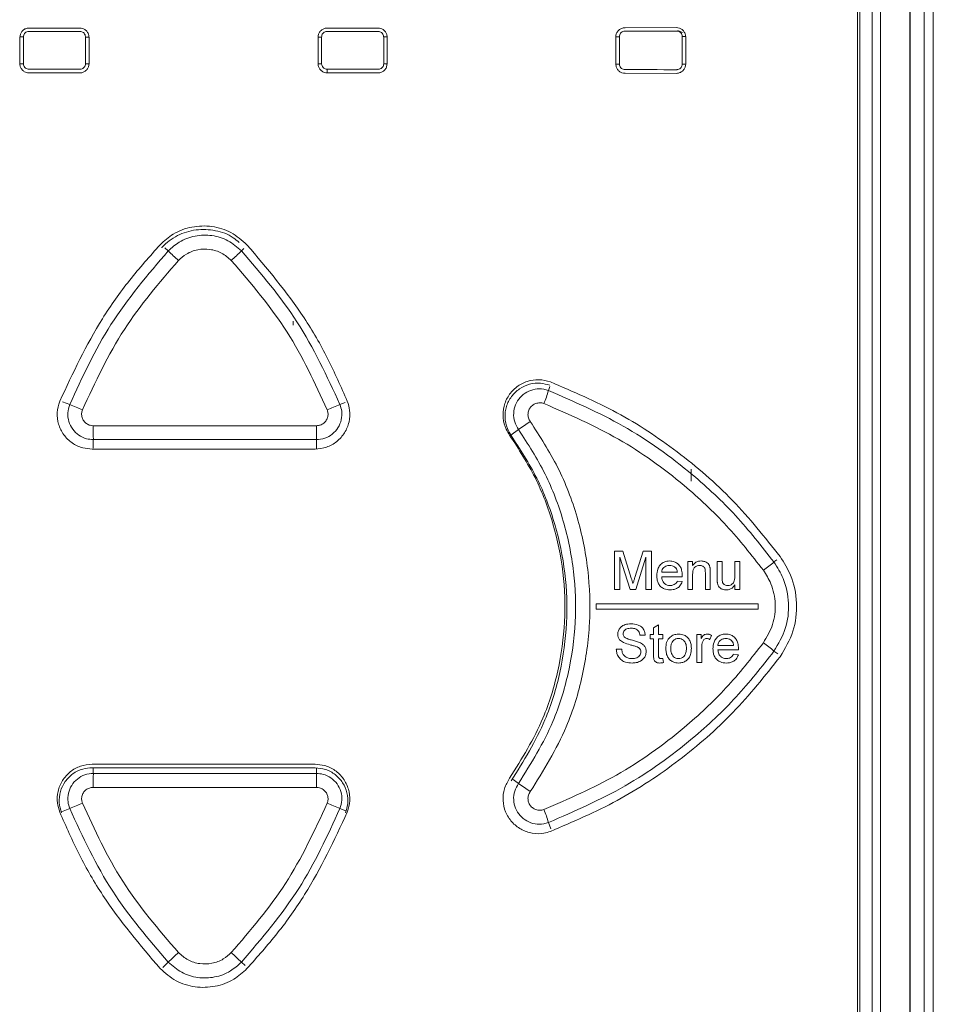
# Model space of a CAD drawing. Header units: millimetres. Extents: x 0 to 2100, y 0 to 1485.
# Tile 33 of 67: x 467 to 516, y 1160 to 1213. Entities that reach past the tile are written whole.
import ezdxf

# ---------------------------------------------------------------- set-up
doc = ezdxf.new("R2010")
doc.units = ezdxf.units.MM
doc.header["$LTSCALE"] = 5

msp = doc.modelspace()

# ---------------------------------------------------------------- linework, layer by layer
at = {"color": 7, "linetype": 'Continuous', "lineweight": 15}
for p, q in [((515.599, 1132.611), (515.599, 1271.681)), ((516.091, 1271.681), (516.091, 1132.611)), ((514.832, 1133.251), (514.832, 1270.934)), ((514.851, 1270.934), (514.851, 1133.251)), ((512.813, 1138.494), (512.813, 1269.36)), ((513.258, 1269.36), (513.258, 1138.494)), ((512.022, 1139.631), (512.022, 1268.383)), ((512.148, 1268.723), (512.148, 1139.421)), ((467.564, 1212.728), (470.277, 1212.727)), ((483.566, 1212.727), (486.279, 1212.728)), ((499.548, 1212.745), (502.301, 1212.75)), ((502.631, 1212.493), (502.381, 1212.596)), ((467.055, 1212.246), (467.252, 1212.246)), ((467.065, 1210.814), (467.065, 1212.229)), ((467.252, 1212.246), (467.252, 1210.811)), ((470.585, 1210.813), (470.585, 1212.244)), ((470.585, 1212.244), (470.787, 1212.244)), ((470.777, 1212.227), (470.777, 1210.816)), ((483.057, 1212.244), (483.259, 1212.244)), ((483.067, 1210.816), (483.067, 1212.227)), ((483.259, 1212.244), (483.259, 1210.813)), ((486.592, 1210.811), (486.592, 1212.246)), ((486.592, 1212.246), (486.789, 1212.246)), ((486.779, 1212.229), (486.779, 1210.814)), ((499.039, 1212.262), (499.245, 1212.262)), ((499.049, 1210.798), (499.049, 1212.245)), ((499.245, 1212.262), (499.245, 1210.795)), ((502.619, 1210.788), (502.619, 1212.268)), ((502.619, 1212.268), (502.811, 1212.268)), ((502.802, 1212.252), (502.802, 1210.791)), ((502.619, 1210.788), (502.811, 1210.788)), ((470.277, 1210.317), (467.564, 1210.315)), ((486.279, 1210.315), (483.566, 1210.317)), ((502.301, 1210.293), (499.548, 1210.298)), ((481.732, 1196.988), (481.732, 1196.763)), ((470.937, 1190.117), (482.907, 1190.117)), ((503.102, 1188.403), (503.102, 1189.031)), ((498.984, 1184.635), (499.42, 1184.635)), ((498.984, 1182.58), (498.984, 1184.635)), ((499.819, 1182.58), (499.274, 1184.319)), ((499.274, 1184.319), (499.274, 1182.58)), ((499.42, 1184.635), (499.879, 1183.193)), ((500.073, 1183.218), (500.527, 1184.635)), ((500.67, 1184.319), (500.122, 1182.58)), ((500.527, 1184.635), (500.96, 1184.635)), ((500.67, 1182.58), (500.67, 1184.319)), ((500.96, 1184.635), (500.96, 1182.58)), ((502.909, 1184.082), (503.172, 1184.082)), ((502.909, 1182.58), (502.909, 1184.082)), ((503.172, 1184.082), (503.172, 1183.872)), ((504.489, 1184.082), (504.753, 1184.082)), ((504.489, 1183.156), (504.489, 1184.082)), ((504.753, 1184.082), (504.753, 1183.265)), ((505.438, 1184.082), (505.701, 1184.082)), ((505.438, 1183.293), (505.438, 1184.082)), ((505.701, 1184.082), (505.701, 1182.58)), ((501.513, 1183.502), (502.356, 1183.502)), ((502.618, 1183.265), (501.513, 1183.265)), ((503.172, 1183.385), (503.172, 1182.58)), ((503.857, 1182.58), (503.857, 1183.477)), ((504.121, 1183.499), (504.121, 1182.58)), ((502.353, 1183.028), (502.611, 1183.002)), ((505.438, 1182.58), (505.438, 1182.826)), ((499.274, 1182.58), (498.984, 1182.58)), ((500.122, 1182.58), (499.819, 1182.58)), ((500.96, 1182.58), (500.67, 1182.58)), ((503.172, 1182.58), (502.909, 1182.58)), ((504.121, 1182.58), (503.857, 1182.58)), ((505.701, 1182.58), (505.438, 1182.58)), ((506.692, 1181.813), (497.992, 1181.813)), ((497.992, 1181.813), (497.992, 1181.513)), ((506.692, 1181.513), (506.692, 1181.813)), ((497.992, 1181.513), (506.692, 1181.513)), ((501.078, 1180.523), (501.341, 1180.673)), ((501.341, 1180.673), (501.341, 1180.158)), ((500.63, 1180.131), (500.34, 1180.131)), ((500.894, 1180.158), (501.078, 1180.158)), ((500.894, 1179.921), (500.894, 1180.158)), ((501.078, 1180.158), (501.078, 1180.523)), ((501.341, 1180.158), (501.579, 1180.158)), ((501.579, 1180.158), (501.579, 1179.921)), ((503.396, 1180.158), (503.633, 1180.158)), ((503.396, 1178.656), (503.396, 1180.158)), ((503.633, 1180.158), (503.633, 1179.948)), ((504.186, 1180.114), (504.104, 1179.885)), ((501.078, 1179.921), (500.894, 1179.921)), ((501.078, 1179.078), (501.078, 1179.921)), ((501.341, 1179.921), (501.341, 1179.069)), ((501.579, 1179.921), (501.341, 1179.921)), ((504.529, 1179.578), (505.372, 1179.578)), ((499.076, 1179.367), (499.366, 1179.367)), ((503.66, 1179.454), (503.66, 1178.656)), ((505.634, 1179.341), (504.529, 1179.341)), ((505.369, 1179.104), (505.627, 1179.078)), ((501.579, 1178.873), (501.605, 1178.652)), ((503.66, 1178.656), (503.396, 1178.656)), ((482.907, 1173.195), (470.937, 1173.195)), ((499.542, 1172.103), (499.542, 1172.103))]:
    msp.add_line(p, q, dxfattribs=at)
at = {"color": 8, "linetype": 'Continuous', "lineweight": 15}
for p, q in [((467.061, 1210.811), (467.252, 1210.811)), ((470.585, 1210.813), (470.778, 1210.813)), ((483.064, 1210.813), (483.259, 1210.813)), ((486.592, 1210.811), (486.779, 1210.811)), ((499.046, 1210.795), (499.245, 1210.795)), ((475.028, 1200.757), (474.846, 1200.928)), ((478.957, 1200.757), (479.093, 1200.885)), ((495.437, 1193.261), (495.517, 1193.471)), ((469.739, 1192.507), (469.353, 1192.663)), ((484.246, 1192.507), (484.515, 1192.616)), ((493.828, 1191.164), (493.424, 1190.873)), ((471.007, 1190.624), (471.007, 1190.168)), ((482.977, 1190.624), (482.977, 1190.153)), ((507.54, 1184.056), (507.696, 1184.17)), ((507.54, 1179.269), (507.749, 1179.117)), ((471.007, 1172.701), (471.007, 1172.98)), ((482.977, 1172.701), (482.977, 1172.995)), ((493.828, 1172.161), (493.539, 1172.37)), ((469.739, 1170.819), (469.291, 1170.637)), ((484.246, 1170.819), (484.557, 1170.693)), ((495.437, 1170.065), (495.567, 1169.722)), ((475.028, 1162.568), (474.729, 1162.287)), ((478.957, 1162.568), (479.156, 1162.381))]:
    msp.add_line(p, q, dxfattribs=at)
msp.add_arc((475.138, 1210.482), 8.42, 358.9411, 0.2106, dxfattribs=at)
at = {"color": 7, "linetype": 'Continuous', "lineweight": 15}
for centre, radius, start, end in [((573.489, 1304.553), 143.067, 226.51114, 226.81062), ((380.496, 1304.553), 143.067, 313.18938, 313.48886), ((487.665, 1195.586), 8.113, 338.1035, 343.3452), ((491.272, 1244.11), 55.916, 247.3493, 248.1097), ((462.712, 1244.11), 55.916, 291.8903, 292.6507), ((494.297, 1191.21), 23.297, 179.5984, 181.4405), ((459.688, 1191.21), 23.297, 358.5595, 0.4016), ((486.099, 1202.915), 14.065, 303.3327, 306.4499), ((502.652, 1189.794), 7.537, 304.9422, 310.4312), ((502.652, 1173.532), 7.537, 49.5688, 55.0578), ((494.297, 1172.116), 23.297, 178.5595, 180.4016), ((459.688, 1172.116), 23.297, 359.5984, 1.4405), ((486.099, 1160.41), 14.065, 53.5501, 56.6673), ((491.272, 1119.216), 55.916, 111.8903, 112.6507), ((462.712, 1119.216), 55.916, 67.3493, 68.1097), ((487.665, 1167.739), 8.113, 16.6548, 21.8965), ((573.489, 1058.772), 143.067, 133.18938, 133.48886), ((380.496, 1058.772), 143.067, 46.51114, 46.81062)]:
    msp.add_arc(centre, radius, start, end, dxfattribs=at)
for centre, major_axis, ratio, start_param, end_param in [((476.922, 1247.204), (661.6, 0), 0.052392, 4.698226, 4.702358), ((476.922, 1247.204), (661.6, 0), 0.052392, 4.72242, 4.726552), ((476.922, 1247.204), (661.6, 0), 0.052392, 4.74659, 4.750786), ((476.922, 1175.852), (661.6, 0), 0.052392, 1.580827, 1.58496), ((476.922, 1175.852), (661.6, 0), 0.052392, 1.556633, 1.560765), ((476.922, 1175.852), (661.6, 0), 0.052392, 1.532399, 1.536596), ((476.992, 1156.73), (661.8, 0), 0.052348, 1.561742, 1.57985), ((476.992, 1155.981), (661.05, 0), 0.052408, 1.561742, 1.57985), ((476.922, 1213.138), (656.18, 0), 0.061163, 4.703268, 4.72151), ((476.992, 1207.344), (661.05, 0), 0.052408, 4.703335, 4.721443), ((476.992, 1206.595), (661.8, 0), 0.052348, 4.703335, 4.721443)]:
    msp.add_ellipse(centre, major_axis=major_axis, ratio=ratio, start_param=start_param, end_param=end_param, dxfattribs=at)
for points, knots in [([(467.065, 1212.229), (467.07, 1212.286), (467.082, 1212.398), (467.168, 1212.549), (467.296, 1212.661), (467.436, 1212.72), (467.528, 1212.726), (467.564, 1212.728)], [0, 0, 0, 0, 0.215598, 0.431005, 0.648187, 0.858738, 1, 1, 1, 1]), ([(467.552, 1212.545), (467.529, 1212.544), (467.473, 1212.54), (467.389, 1212.504), (467.313, 1212.437), (467.262, 1212.347), (467.255, 1212.28), (467.252, 1212.246)], [0, 0, 0, 0, 0.142463, 0.3567198, 0.5709524, 0.7854907, 1, 1, 1, 1]), ([(470.277, 1212.727), (470.334, 1212.721), (470.446, 1212.709), (470.597, 1212.623), (470.709, 1212.495), (470.768, 1212.355), (470.774, 1212.264), (470.777, 1212.227)], [0, 0, 0, 0, 0.215818, 0.431442, 0.648915, 0.859802, 1, 1, 1, 1]), ([(470.585, 1212.244), (470.583, 1212.266), (470.58, 1212.322), (470.544, 1212.406), (470.476, 1212.482), (470.386, 1212.534), (470.319, 1212.54), (470.285, 1212.544)], [0, 0, 0, 0, 0.141364, 0.355874, 0.570423, 0.78521, 1, 1, 1, 1]), ([(483.067, 1212.227), (483.073, 1212.284), (483.084, 1212.396), (483.171, 1212.547), (483.299, 1212.659), (483.438, 1212.718), (483.53, 1212.724), (483.566, 1212.727)], [0, 0, 0, 0, 0.2160487, 0.431908, 0.649508, 0.8603735, 1, 1, 1, 1]), ([(483.558, 1212.544), (483.536, 1212.542), (483.481, 1212.539), (483.396, 1212.503), (483.32, 1212.435), (483.269, 1212.345), (483.262, 1212.278), (483.259, 1212.244)], [0, 0, 0, 0, 0.140787, 0.355317, 0.570029, 0.785028, 1, 1, 1, 1]), ([(486.279, 1212.728), (486.336, 1212.723), (486.448, 1212.711), (486.6, 1212.625), (486.712, 1212.497), (486.77, 1212.357), (486.776, 1212.266), (486.779, 1212.229)], [0, 0, 0, 0, 0.216066, 0.431948, 0.649394, 0.859901, 1, 1, 1, 1]), ([(486.592, 1212.246), (486.59, 1212.268), (486.587, 1212.324), (486.551, 1212.408), (486.483, 1212.484), (486.393, 1212.536), (486.326, 1212.542), (486.292, 1212.545)], [0, 0, 0, 0, 0.1412272, 0.3553857, 0.5699159, 0.7849619, 1, 1, 1, 1]), ([(499.049, 1212.245), (499.055, 1212.302), (499.066, 1212.414), (499.153, 1212.566), (499.281, 1212.678), (499.421, 1212.736), (499.512, 1212.743), (499.548, 1212.745)], [0, 0, 0, 0, 0.216342, 0.432492, 0.650423, 0.861616, 1, 1, 1, 1]), ([(499.544, 1212.562), (499.523, 1212.561), (499.467, 1212.557), (499.383, 1212.521), (499.307, 1212.453), (499.255, 1212.363), (499.249, 1212.296), (499.245, 1212.262)], [0, 0, 0, 0, 0.1395141, 0.3543332, 0.5694231, 0.7847229, 1, 1, 1, 1]), ([(502.301, 1212.75), (502.358, 1212.745), (502.471, 1212.733), (502.622, 1212.647), (502.734, 1212.519), (502.793, 1212.38), (502.799, 1212.289), (502.802, 1212.252)], [0, 0, 0, 0, 0.216475, 0.43278, 0.650287, 0.860398, 1, 1, 1, 1]), ([(502.619, 1212.268), (502.618, 1212.29), (502.614, 1212.346), (502.578, 1212.43), (502.51, 1212.506), (502.42, 1212.558), (502.353, 1212.564), (502.319, 1212.567)], [0, 0, 0, 0, 0.140681, 0.354469, 0.569083, 0.784552, 1, 1, 1, 1]), ([(467.564, 1210.315), (467.508, 1210.321), (467.395, 1210.332), (467.244, 1210.419), (467.132, 1210.546), (467.073, 1210.686), (467.067, 1210.777), (467.065, 1210.814)], [0, 0, 0, 0, 0.216066, 0.431948, 0.649394, 0.859901, 1, 1, 1, 1]), ([(467.252, 1210.811), (467.253, 1210.789), (467.257, 1210.733), (467.293, 1210.649), (467.36, 1210.573), (467.45, 1210.521), (467.518, 1210.515), (467.552, 1210.511)], [0, 0, 0, 0, 0.141227, 0.355386, 0.569916, 0.784962, 1, 1, 1, 1]), ([(470.777, 1210.816), (470.771, 1210.76), (470.759, 1210.647), (470.673, 1210.496), (470.545, 1210.384), (470.405, 1210.325), (470.314, 1210.319), (470.277, 1210.317)], [0, 0, 0, 0, 0.216049, 0.431908, 0.649508, 0.860373, 1, 1, 1, 1]), ([(470.285, 1210.513), (470.307, 1210.515), (470.363, 1210.518), (470.447, 1210.554), (470.523, 1210.622), (470.575, 1210.712), (470.582, 1210.779), (470.585, 1210.813)], [0, 0, 0, 0, 0.140787, 0.355317, 0.570029, 0.785028, 1, 1, 1, 1]), ([(483.566, 1210.317), (483.51, 1210.322), (483.397, 1210.334), (483.246, 1210.421), (483.134, 1210.548), (483.076, 1210.688), (483.069, 1210.78), (483.067, 1210.816)], [0, 0, 0, 0, 0.215818, 0.431442, 0.648915, 0.859802, 1, 1, 1, 1]), ([(483.259, 1210.813), (483.26, 1210.791), (483.264, 1210.735), (483.3, 1210.651), (483.367, 1210.575), (483.457, 1210.523), (483.524, 1210.517), (483.558, 1210.513)], [0, 0, 0, 0, 0.141364, 0.355874, 0.570423, 0.78521, 1, 1, 1, 1]), ([(486.779, 1210.814), (486.773, 1210.758), (486.762, 1210.645), (486.675, 1210.494), (486.548, 1210.382), (486.408, 1210.324), (486.316, 1210.317), (486.279, 1210.315)], [0, 0, 0, 0, 0.215598, 0.431005, 0.648187, 0.858738, 1, 1, 1, 1]), ([(486.292, 1210.511), (486.314, 1210.513), (486.37, 1210.517), (486.454, 1210.552), (486.53, 1210.62), (486.582, 1210.71), (486.589, 1210.777), (486.592, 1210.811)], [0, 0, 0, 0, 0.142463, 0.35672, 0.570952, 0.785491, 1, 1, 1, 1]), ([(499.548, 1210.298), (499.491, 1210.304), (499.379, 1210.316), (499.228, 1210.402), (499.116, 1210.53), (499.058, 1210.67), (499.052, 1210.762), (499.049, 1210.798)], [0, 0, 0, 0, 0.215726, 0.431251, 0.648838, 0.860091, 1, 1, 1, 1]), ([(499.245, 1210.795), (499.247, 1210.773), (499.25, 1210.717), (499.286, 1210.633), (499.354, 1210.557), (499.443, 1210.505), (499.511, 1210.498), (499.544, 1210.495)], [0, 0, 0, 0, 0.141096, 0.355941, 0.570611, 0.785299, 1, 1, 1, 1]), ([(502.802, 1210.791), (502.796, 1210.735), (502.784, 1210.623), (502.698, 1210.472), (502.571, 1210.361), (502.431, 1210.302), (502.339, 1210.295), (502.301, 1210.293)], [0, 0, 0, 0, 0.214985, 0.429776, 0.646451, 0.856702, 1, 1, 1, 1]), ([(502.319, 1210.489), (502.341, 1210.491), (502.398, 1210.495), (502.482, 1210.531), (502.558, 1210.598), (502.609, 1210.688), (502.616, 1210.755), (502.619, 1210.788)], [0, 0, 0, 0, 0.144546, 0.358543, 0.572193, 0.786111, 1, 1, 1, 1]), ([(479.25, 1201.093), (478.979, 1201.33), (478.436, 1201.805), (477.379, 1202.125), (476.294, 1202.096), (475.311, 1201.739), (474.818, 1201.296), (474.593, 1201.093)], [0, 0, 0, 0, 0.206346, 0.412708, 0.61975, 0.82599, 1, 1, 1, 1]), ([(478.833, 1201.212), (478.732, 1201.3), (478.369, 1201.616), (477.561, 1201.895), (476.513, 1201.945), (475.501, 1201.63), (474.924, 1201.204), (474.679, 1200.946), (474.671, 1200.938)], [0, 0, 0, 0, 0.087658, 0.314017, 0.540396, 0.766787, 0.993171, 1, 1, 1, 1]), ([(475.028, 1200.757), (475.217, 1200.927), (475.632, 1201.301), (476.459, 1201.603), (477.376, 1201.628), (478.268, 1201.358), (478.727, 1200.957), (478.957, 1200.757)], [0, 0, 0, 0, 0.173099, 0.379832, 0.586561, 0.793281, 1, 1, 1, 1]), ([(474.593, 1201.093), (474.034, 1200.464), (472.916, 1199.207), (470.973, 1196.471), (469.91, 1194.198), (469.205, 1192.688)], [0, 0, 0, 0, 0.251469, 0.502939, 1, 1, 1, 1]), ([(469.739, 1192.507), (470.416, 1193.979), (471.794, 1196.975), (473.938, 1199.482), (475.028, 1200.757)], [0, 0, 0, 0, 0.4914, 1, 1, 1, 1]), ([(478.413, 1200.244), (478.247, 1200.389), (477.915, 1200.678), (477.269, 1200.873), (476.607, 1200.855), (476.009, 1200.637), (475.709, 1200.367), (475.572, 1200.244)], [0, 0, 0, 0, 0.2066788, 0.4134206, 0.6201932, 0.8269403, 1, 1, 1, 1]), ([(478.957, 1200.757), (480.012, 1199.527), (482.16, 1197.024), (483.543, 1194.03), (484.246, 1192.507)], [0, 0, 0, 0, 0.491403, 1, 1, 1, 1]), ([(484.639, 1192.688), (484.301, 1193.458), (483.626, 1194.999), (481.95, 1197.906), (480.328, 1199.821), (479.25, 1201.093)], [0, 0, 0, 0, 0.251468, 0.502939, 1, 1, 1, 1]), ([(475.572, 1200.244), (474.545, 1199.049), (472.456, 1196.617), (471.11, 1193.706), (470.425, 1192.226)], [0, 0, 0, 0, 0.491396, 1, 1, 1, 1]), ([(483.56, 1192.226), (482.901, 1193.657), (481.56, 1196.569), (479.474, 1199.005), (478.413, 1200.244)], [0, 0, 0, 0, 0.49139, 1, 1, 1, 1]), ([(495.543, 1193.722), (495.338, 1193.777), (494.927, 1193.888), (494.286, 1193.784), (493.717, 1193.487), (493.277, 1193.017), (493.019, 1192.426), (492.971, 1191.786), (493.109, 1191.247), (493.287, 1190.968), (493.352, 1190.866)], [0, 0, 0, 0, 0.13213, 0.264253, 0.395954, 0.528825, 0.659824, 0.792684, 0.924277, 1, 1, 1, 1]), ([(495.506, 1193.543), (495.344, 1193.589), (494.99, 1193.69), (494.413, 1193.628), (493.861, 1193.377), (493.424, 1192.955), (493.15, 1192.412), (493.074, 1191.812), (493.182, 1191.265), (493.362, 1190.971), (493.439, 1190.847)], [0, 0, 0, 0, 0.11134, 0.243435, 0.37553, 0.50759, 0.639597, 0.771556, 0.903487, 1, 1, 1, 1]), ([(493.828, 1191.164), (493.75, 1191.299), (493.593, 1191.569), (493.545, 1192.043), (493.646, 1192.503), (493.897, 1192.904), (494.265, 1193.2), (494.71, 1193.355), (495.119, 1193.361), (495.352, 1193.288), (495.437, 1193.261)], [0, 0, 0, 0, 0.131993, 0.264002, 0.395989, 0.527959, 0.659927, 0.791903, 0.923885, 1, 1, 1, 1]), ([(507.873, 1184.345), (507.05, 1185.377), (505.404, 1187.442), (502.419, 1190.011), (499.146, 1192.188), (496.752, 1193.207), (495.543, 1193.722)], [0, 0, 0, 0, 0.25185, 0.5037, 0.749289, 1, 1, 1, 1]), ([(495.437, 1193.261), (496.795, 1192.672), (499.552, 1191.478), (502.867, 1189.089), (505.55, 1186.588), (506.874, 1184.904), (507.54, 1184.056)], [0, 0, 0, 0, 0.287594, 0.583525, 0.79025, 1, 1, 1, 1]), ([(469.205, 1192.688), (469.145, 1192.486), (469.026, 1192.081), (469.114, 1191.442), (469.393, 1190.869), (469.85, 1190.424), (470.391, 1190.161), (470.769, 1190.131), (470.937, 1190.117)], [0, 0, 0, 0, 0.1722737, 0.3445537, 0.517005, 0.6892791, 0.8615714, 1, 1, 1, 1]), ([(471.007, 1190.624), (470.884, 1190.634), (470.608, 1190.656), (470.212, 1190.848), (469.877, 1191.174), (469.672, 1191.594), (469.607, 1192.062), (469.695, 1192.358), (469.739, 1192.507)], [0, 0, 0, 0, 0.138055, 0.310472, 0.482866, 0.655245, 0.827622, 1, 1, 1, 1]), ([(482.907, 1190.117), (483.117, 1190.138), (483.536, 1190.179), (484.096, 1190.501), (484.522, 1190.975), (484.763, 1191.565), (484.804, 1192.165), (484.69, 1192.527), (484.639, 1192.688)], [0, 0, 0, 0, 0.1723136, 0.3446349, 0.5171033, 0.6893847, 0.8616599, 1, 1, 1, 1]), ([(484.246, 1192.507), (484.283, 1192.389), (484.367, 1192.125), (484.337, 1191.685), (484.161, 1191.253), (483.849, 1190.905), (483.439, 1190.669), (483.131, 1190.639), (482.977, 1190.624)], [0, 0, 0, 0, 0.137938, 0.31032, 0.482715, 0.655129, 0.827558, 1, 1, 1, 1]), ([(495.192, 1192.561), (495.153, 1192.573), (495.046, 1192.606), (494.859, 1192.603), (494.656, 1192.532), (494.487, 1192.397), (494.373, 1192.214), (494.326, 1192.004), (494.348, 1191.787), (494.42, 1191.664), (494.456, 1191.602)], [0, 0, 0, 0, 0.076216, 0.208356, 0.340436, 0.472427, 0.604335, 0.736206, 0.86809, 1, 1, 1, 1]), ([(506.969, 1183.615), (506.33, 1184.428), (505.043, 1186.065), (502.464, 1188.469), (499.232, 1190.807), (496.551, 1191.97), (495.192, 1192.561)], [0, 0, 0, 0, 0.206688, 0.4164028, 0.7040361, 1, 1, 1, 1]), ([(470.425, 1192.226), (470.406, 1192.158), (470.366, 1192.024), (470.395, 1191.812), (470.488, 1191.622), (470.64, 1191.475), (470.82, 1191.387), (470.945, 1191.377), (471.001, 1191.373)], [0, 0, 0, 0, 0.172317, 0.344628, 0.516974, 0.689388, 0.861874, 1, 1, 1, 1]), ([(482.984, 1191.373), (483.054, 1191.38), (483.194, 1191.393), (483.379, 1191.5), (483.521, 1191.658), (483.601, 1191.854), (483.614, 1192.053), (483.576, 1192.172), (483.56, 1192.226)], [0, 0, 0, 0, 0.17253, 0.34502, 0.517442, 0.689795, 0.862108, 1, 1, 1, 1]), ([(494.456, 1191.602), (494.976, 1190.797), (496.017, 1189.188), (497.043, 1186.487), (497.621, 1183.667), (497.722, 1180.784), (497.321, 1177.935), (496.378, 1174.806), (495.163, 1172.857), (494.456, 1171.724)], [0, 0, 0, 0, 0.135325, 0.270649, 0.405946, 0.541243, 0.676543, 0.811843, 1, 1, 1, 1]), ([(493.352, 1190.866), (493.833, 1190.12), (494.797, 1188.628), (495.746, 1186.124), (496.282, 1183.511), (496.374, 1180.84), (496.002, 1178.199), (495.13, 1175.301), (494.005, 1173.496), (493.351, 1172.446)], [0, 0, 0, 0, 0.13534, 0.27068, 0.406021, 0.541364, 0.676689, 0.812015, 1, 1, 1, 1]), ([(493.439, 1190.847), (493.922, 1190.099), (494.888, 1188.603), (495.844, 1186.092), (496.385, 1183.465), (496.483, 1180.776), (496.112, 1178.117), (495.236, 1175.191), (494.1, 1173.366), (493.439, 1172.303)], [0, 0, 0, 0, 0.134773, 0.269547, 0.40488, 0.540213, 0.675552, 0.81089, 1, 1, 1, 1]), ([(493.828, 1172.161), (494.503, 1173.245), (495.656, 1175.097), (496.564, 1178.085), (496.944, 1180.797), (496.856, 1183.566), (496.304, 1186.249), (495.327, 1188.845), (494.333, 1190.384), (493.828, 1191.164)], [0, 0, 0, 0, 0.188126, 0.321503, 0.458747, 0.592125, 0.729372, 0.862752, 1, 1, 1, 1]), ([(507.873, 1178.967), (508.135, 1179.41), (508.658, 1180.296), (508.825, 1181.855), (508.55, 1183.26), (508.076, 1184.02), (507.873, 1184.345)], [0, 0, 0, 0, 0.2668327, 0.5336767, 0.8004863, 1, 1, 1, 1]), ([(501.249, 1183.318), (501.257, 1183.44), (501.27, 1183.638), (501.407, 1183.881), (501.579, 1184.028), (501.769, 1184.1), (501.892, 1184.106), (501.943, 1184.108)], [0, 0, 0, 0, 0.305017, 0.496624, 0.688572, 0.870431, 1, 1, 1, 1]), ([(501.942, 1183.871), (501.874, 1183.864), (501.759, 1183.853), (501.623, 1183.761), (501.542, 1183.652), (501.518, 1183.558), (501.513, 1183.51), (501.513, 1183.502)], [0, 0, 0, 0, 0.323767, 0.545535, 0.768023, 0.961333, 1, 1, 1, 1]), ([(502.259, 1183.745), (502.237, 1183.765), (502.182, 1183.815), (502.072, 1183.863), (501.984, 1183.868), (501.942, 1183.871)], [0, 0, 0, 0, 0.2500514, 0.6398955, 1, 1, 1, 1]), ([(501.943, 1184.108), (502.025, 1184.102), (502.176, 1184.09), (502.37, 1183.976), (502.511, 1183.819), (502.604, 1183.597), (502.614, 1183.429), (502.619, 1183.333)], [0, 0, 0, 0, 0.210831, 0.388806, 0.56641, 0.751048, 1, 1, 1, 1]), ([(503.172, 1183.872), (503.213, 1183.923), (503.297, 1184.025), (503.468, 1184.099), (503.581, 1184.105), (503.629, 1184.108)], [0, 0, 0, 0, 0.362942, 0.730048, 1, 1, 1, 1]), ([(503.556, 1183.871), (503.508, 1183.867), (503.411, 1183.858), (503.297, 1183.79), (503.216, 1183.688), (503.178, 1183.551), (503.174, 1183.445), (503.172, 1183.385)], [0, 0, 0, 0, 0.203911, 0.410003, 0.546849, 0.746963, 1, 1, 1, 1]), ([(503.857, 1183.477), (503.856, 1183.527), (503.855, 1183.611), (503.829, 1183.719), (503.779, 1183.79), (503.713, 1183.838), (503.636, 1183.867), (503.581, 1183.87), (503.556, 1183.871)], [0, 0, 0, 0, 0.265747, 0.438827, 0.576272, 0.713425, 0.867357, 1, 1, 1, 1]), ([(503.629, 1184.108), (503.698, 1184.102), (503.814, 1184.092), (503.954, 1184.02), (504.05, 1183.919), (504.09, 1183.822), (504.104, 1183.759), (504.107, 1183.745)], [0, 0, 0, 0, 0.3109936, 0.5281133, 0.7041599, 0.936647, 1, 1, 1, 1]), ([(507.54, 1184.056), (507.721, 1183.767), (508.142, 1183.091), (508.387, 1181.84), (508.239, 1180.453), (507.773, 1179.664), (507.54, 1179.269)], [0, 0, 0, 0, 0.1995353, 0.466267, 0.7331396, 1, 1, 1, 1]), ([(501.957, 1182.554), (501.852, 1182.563), (501.676, 1182.578), (501.465, 1182.714), (501.335, 1182.881), (501.26, 1183.091), (501.253, 1183.24), (501.249, 1183.318)], [0, 0, 0, 0, 0.2655943, 0.4432656, 0.6209415, 0.800216, 1, 1, 1, 1]), ([(501.513, 1183.265), (501.522, 1183.193), (501.536, 1183.074), (501.625, 1182.928), (501.738, 1182.838), (501.856, 1182.796), (501.932, 1182.792), (501.961, 1182.791)], [0, 0, 0, 0, 0.2948569, 0.4911235, 0.6875947, 0.8795379, 1, 1, 1, 1]), ([(502.356, 1183.502), (502.353, 1183.524), (502.347, 1183.569), (502.325, 1183.65), (502.292, 1183.709), (502.262, 1183.742), (502.259, 1183.745)], [0, 0, 0, 0, 0.251466, 0.503464, 0.946079, 1, 1, 1, 1]), ([(502.619, 1183.333), (502.619, 1183.327), (502.619, 1183.316), (502.618, 1183.293), (502.618, 1183.276), (502.618, 1183.265)], [0, 0, 0, 0, 0.250002, 0.500004, 1, 1, 1, 1]), ([(504.107, 1183.745), (504.11, 1183.725), (504.116, 1183.684), (504.119, 1183.602), (504.12, 1183.54), (504.121, 1183.499)], [0, 0, 0, 0, 0.250658, 0.501038, 1, 1, 1, 1]), ([(504.753, 1183.265), (504.753, 1183.243), (504.753, 1183.199), (504.754, 1183.111), (504.763, 1183.045), (504.768, 1183.002)], [0, 0, 0, 0, 0.250411, 0.500861, 1, 1, 1, 1]), ([(505.052, 1182.791), (505.102, 1182.797), (505.202, 1182.808), (505.321, 1182.882), (505.398, 1182.989), (505.434, 1183.127), (505.436, 1183.233), (505.438, 1183.293)], [0, 0, 0, 0, 0.2075195, 0.4164182, 0.5609154, 0.7475148, 1, 1, 1, 1]), ([(506.969, 1179.71), (507.159, 1180.032), (507.54, 1180.675), (507.661, 1181.807), (507.461, 1182.828), (507.116, 1183.379), (506.969, 1183.615)], [0, 0, 0, 0, 0.266888, 0.533727, 0.800435, 1, 1, 1, 1]), ([(499.879, 1183.193), (499.887, 1183.168), (499.903, 1183.118), (499.934, 1183.017), (499.957, 1182.942), (499.972, 1182.891)], [0, 0, 0, 0, 0.250003, 0.500008, 1, 1, 1, 1]), ([(499.972, 1182.891), (499.98, 1182.919), (499.996, 1182.973), (500.022, 1183.055), (500.047, 1183.137), (500.064, 1183.191), (500.073, 1183.218)], [0, 0, 0, 0, 0.250008, 0.500037, 0.750015, 1, 1, 1, 1]), ([(502.611, 1183.002), (502.577, 1182.919), (502.516, 1182.767), (502.329, 1182.625), (502.14, 1182.562), (502.017, 1182.557), (501.957, 1182.554)], [0, 0, 0, 0, 0.3068029, 0.5693112, 0.7907125, 1, 1, 1, 1]), ([(501.961, 1182.791), (502.021, 1182.795), (502.121, 1182.803), (502.246, 1182.872), (502.314, 1182.952), (502.342, 1183.008), (502.353, 1183.028)], [0, 0, 0, 0, 0.365859, 0.611849, 0.858202, 1, 1, 1, 1]), ([(504.504, 1182.92), (504.501, 1182.939), (504.495, 1182.979), (504.49, 1183.057), (504.49, 1183.117), (504.489, 1183.156)], [0, 0, 0, 0, 0.2503718, 0.5007577, 1, 1, 1, 1]), ([(504.981, 1182.554), (504.912, 1182.561), (504.793, 1182.573), (504.65, 1182.65), (504.552, 1182.757), (504.518, 1182.853), (504.506, 1182.912), (504.504, 1182.92)], [0, 0, 0, 0, 0.31495, 0.544119, 0.723989, 0.964037, 1, 1, 1, 1]), ([(504.768, 1183.002), (504.779, 1182.969), (504.799, 1182.909), (504.864, 1182.843), (504.942, 1182.803), (505.007, 1182.793), (505.045, 1182.791), (505.052, 1182.791)], [0, 0, 0, 0, 0.269538, 0.487054, 0.704281, 0.945044, 1, 1, 1, 1]), ([(505.438, 1182.826), (505.412, 1182.788), (505.352, 1182.7), (505.219, 1182.598), (505.083, 1182.557), (505.003, 1182.555), (504.981, 1182.554)], [0, 0, 0, 0, 0.247598, 0.569815, 0.882386, 1, 1, 1, 1]), ([(499.155, 1180.175), (499.162, 1180.239), (499.176, 1180.367), (499.28, 1180.532), (499.452, 1180.662), (499.658, 1180.727), (499.808, 1180.734), (499.868, 1180.737)], [0, 0, 0, 0, 0.189034, 0.379018, 0.55565, 0.820294, 1, 1, 1, 1]), ([(499.868, 1180.737), (499.998, 1180.727), (500.196, 1180.712), (500.431, 1180.58), (500.559, 1180.426), (500.619, 1180.267), (500.627, 1180.168), (500.63, 1180.131)], [0, 0, 0, 0, 0.355181, 0.540295, 0.72676, 0.897817, 1, 1, 1, 1]), ([(499.458, 1179.73), (499.385, 1179.775), (499.268, 1179.846), (499.17, 1180.016), (499.16, 1180.121), (499.155, 1180.175)], [0, 0, 0, 0, 0.446785, 0.715503, 1, 1, 1, 1]), ([(499.88, 1180.5), (499.796, 1180.496), (499.677, 1180.491), (499.545, 1180.414), (499.477, 1180.336), (499.447, 1180.256), (499.445, 1180.207), (499.445, 1180.193)], [0, 0, 0, 0, 0.415853, 0.584773, 0.753552, 0.930228, 1, 1, 1, 1]), ([(499.445, 1180.193), (499.446, 1180.177), (499.448, 1180.134), (499.469, 1180.068), (499.503, 1180.03), (499.519, 1180.012)], [0, 0, 0, 0, 0.253089, 0.641429, 1, 1, 1, 1]), ([(500.34, 1180.131), (500.331, 1180.186), (500.315, 1180.278), (500.24, 1180.388), (500.136, 1180.462), (500.01, 1180.496), (499.92, 1180.499), (499.88, 1180.5)], [0, 0, 0, 0, 0.250644, 0.419235, 0.588109, 0.818482, 1, 1, 1, 1]), ([(501.963, 1180.019), (501.996, 1180.045), (502.087, 1180.116), (502.248, 1180.175), (502.372, 1180.181), (502.422, 1180.184)], [0, 0, 0, 0, 0.251682, 0.696805, 1, 1, 1, 1]), ([(502.422, 1180.184), (502.524, 1180.174), (502.698, 1180.156), (502.903, 1180.012), (503.032, 1179.837), (503.097, 1179.634), (503.103, 1179.495), (503.106, 1179.428)], [0, 0, 0, 0, 0.263479, 0.450169, 0.636746, 0.823894, 1, 1, 1, 1]), ([(503.633, 1179.948), (503.651, 1179.977), (503.69, 1180.042), (503.758, 1180.126), (503.85, 1180.176), (503.91, 1180.181), (503.94, 1180.184)], [0, 0, 0, 0, 0.251958, 0.558275, 0.780711, 1, 1, 1, 1]), ([(503.94, 1180.184), (503.962, 1180.183), (504.005, 1180.181), (504.09, 1180.161), (504.148, 1180.133), (504.186, 1180.114)], [0, 0, 0, 0, 0.251191, 0.5030025, 1, 1, 1, 1]), ([(504.265, 1179.394), (504.273, 1179.516), (504.286, 1179.714), (504.423, 1179.956), (504.595, 1180.104), (504.785, 1180.176), (504.908, 1180.182), (504.959, 1180.184)], [0, 0, 0, 0, 0.304994, 0.496591, 0.688529, 0.870395, 1, 1, 1, 1]), ([(504.959, 1180.184), (505.041, 1180.177), (505.193, 1180.166), (505.386, 1180.052), (505.527, 1179.895), (505.62, 1179.673), (505.63, 1179.505), (505.635, 1179.409)], [0, 0, 0, 0, 0.210893, 0.388899, 0.566535, 0.75117, 1, 1, 1, 1]), ([(495.192, 1170.765), (496.514, 1171.337), (499.195, 1172.497), (502.421, 1174.819), (505.032, 1177.249), (506.32, 1178.886), (506.969, 1179.71)], [0, 0, 0, 0, 0.287635, 0.583597, 0.790286, 1, 1, 1, 1]), ([(500.174, 1179.503), (500.115, 1179.523), (499.995, 1179.563), (499.751, 1179.621), (499.576, 1179.687), (499.458, 1179.73)], [0, 0, 0, 0, 0.251075, 0.501344, 1, 1, 1, 1]), ([(499.519, 1180.012), (499.58, 1179.978), (499.695, 1179.915), (499.898, 1179.866), (500.107, 1179.815), (500.253, 1179.763), (500.326, 1179.736)], [0, 0, 0, 0, 0.2460056, 0.4563228, 0.727705, 1, 1, 1, 1]), ([(500.326, 1179.736), (500.395, 1179.7), (500.513, 1179.638), (500.632, 1179.488), (500.678, 1179.353), (500.682, 1179.268), (500.683, 1179.239)], [0, 0, 0, 0, 0.353574, 0.609386, 0.86599, 1, 1, 1, 1]), ([(501.737, 1179.407), (501.739, 1179.463), (501.744, 1179.621), (501.804, 1179.846), (501.918, 1179.97), (501.963, 1180.019)], [0, 0, 0, 0, 0.252219, 0.70781, 1, 1, 1, 1]), ([(502.422, 1179.947), (502.374, 1179.943), (502.276, 1179.934), (502.155, 1179.858), (502.061, 1179.743), (502.007, 1179.588), (502.003, 1179.47), (502, 1179.408)], [0, 0, 0, 0, 0.187641, 0.377305, 0.539788, 0.757344, 1, 1, 1, 1]), ([(502.843, 1179.416), (502.837, 1179.508), (502.829, 1179.649), (502.732, 1179.813), (502.622, 1179.905), (502.51, 1179.944), (502.443, 1179.946), (502.422, 1179.947)], [0, 0, 0, 0, 0.360587, 0.547345, 0.734473, 0.917513, 1, 1, 1, 1]), ([(503.7, 1179.755), (503.694, 1179.73), (503.681, 1179.681), (503.664, 1179.581), (503.661, 1179.505), (503.66, 1179.454)], [0, 0, 0, 0, 0.250408, 0.500999, 1, 1, 1, 1]), ([(503.93, 1179.947), (503.902, 1179.944), (503.848, 1179.938), (503.78, 1179.892), (503.728, 1179.83), (503.71, 1179.78), (503.7, 1179.755)], [0, 0, 0, 0, 0.2518399, 0.5054549, 0.7463765, 1, 1, 1, 1]), ([(504.104, 1179.885), (504.091, 1179.894), (504.065, 1179.911), (504.008, 1179.939), (503.961, 1179.944), (503.93, 1179.947)], [0, 0, 0, 0, 0.252173, 0.505066, 1, 1, 1, 1]), ([(504.958, 1179.947), (504.89, 1179.94), (504.775, 1179.929), (504.639, 1179.837), (504.558, 1179.728), (504.534, 1179.634), (504.53, 1179.586), (504.529, 1179.578)], [0, 0, 0, 0, 0.32373, 0.545499, 0.767987, 0.961297, 1, 1, 1, 1]), ([(505.275, 1179.821), (505.253, 1179.841), (505.198, 1179.891), (505.088, 1179.939), (505, 1179.944), (504.958, 1179.947)], [0, 0, 0, 0, 0.250013, 0.639912, 1, 1, 1, 1]), ([(505.372, 1179.578), (505.369, 1179.6), (505.363, 1179.644), (505.341, 1179.725), (505.308, 1179.785), (505.278, 1179.817), (505.275, 1179.821)], [0, 0, 0, 0, 0.251458, 0.503449, 0.946015, 1, 1, 1, 1]), ([(507.54, 1179.269), (506.884, 1178.433), (505.561, 1176.748), (502.911, 1174.275), (499.59, 1171.87), (496.834, 1170.672), (495.437, 1170.065)], [0, 0, 0, 0, 0.2067244, 0.4164753, 0.7040687, 1, 1, 1, 1]), ([(499.937, 1178.63), (499.815, 1178.637), (499.614, 1178.648), (499.358, 1178.768), (499.197, 1178.937), (499.097, 1179.145), (499.083, 1179.293), (499.076, 1179.367)], [0, 0, 0, 0, 0.285705, 0.468117, 0.651273, 0.825428, 1, 1, 1, 1]), ([(499.366, 1179.367), (499.377, 1179.293), (499.396, 1179.172), (499.488, 1179.027), (499.617, 1178.931), (499.767, 1178.875), (499.878, 1178.869), (499.924, 1178.867)], [0, 0, 0, 0, 0.2678291, 0.4348479, 0.6016492, 0.8358492, 1, 1, 1, 1]), ([(499.924, 1178.867), (500.01, 1178.874), (500.137, 1178.885), (500.285, 1178.974), (500.359, 1179.071), (500.39, 1179.16), (500.393, 1179.211), (500.393, 1179.225)], [0, 0, 0, 0, 0.387382, 0.576269, 0.767002, 0.936126, 1, 1, 1, 1]), ([(500.683, 1179.239), (500.675, 1179.171), (500.66, 1179.035), (500.55, 1178.86), (500.376, 1178.721), (500.163, 1178.642), (500.006, 1178.634), (499.937, 1178.63)], [0, 0, 0, 0, 0.189339, 0.379571, 0.560554, 0.805064, 1, 1, 1, 1]), ([(500.393, 1179.225), (500.389, 1179.265), (500.381, 1179.339), (500.308, 1179.433), (500.233, 1179.477), (500.185, 1179.498), (500.174, 1179.503)], [0, 0, 0, 0, 0.3123662, 0.5839088, 0.9069146, 1, 1, 1, 1]), ([(501.419, 1178.63), (501.369, 1178.632), (501.289, 1178.635), (501.188, 1178.681), (501.123, 1178.744), (501.073, 1178.88), (501.076, 1178.993), (501.078, 1179.078)], [0, 0, 0, 0, 0.223349, 0.358616, 0.494479, 0.620512, 1, 1, 1, 1]), ([(501.341, 1179.069), (501.342, 1179.045), (501.343, 1179), (501.346, 1178.944), (501.368, 1178.906), (501.393, 1178.883), (501.43, 1178.869), (501.459, 1178.868), (501.475, 1178.867)], [0, 0, 0, 0, 0.255445, 0.469231, 0.585859, 0.701769, 0.825244, 1, 1, 1, 1]), ([(502.422, 1178.63), (502.319, 1178.64), (502.147, 1178.657), (501.943, 1178.796), (501.807, 1178.979), (501.745, 1179.194), (501.739, 1179.343), (501.737, 1179.407)], [0, 0, 0, 0, 0.261013, 0.438337, 0.615485, 0.836943, 1, 1, 1, 1]), ([(502, 1179.408), (502.005, 1179.318), (502.012, 1179.18), (502.098, 1179.015), (502.202, 1178.92), (502.318, 1178.872), (502.393, 1178.868), (502.422, 1178.867)], [0, 0, 0, 0, 0.346443, 0.527287, 0.708816, 0.884402, 1, 1, 1, 1]), ([(503.106, 1179.428), (503.102, 1179.311), (503.095, 1179.124), (502.983, 1178.887), (502.831, 1178.743), (502.638, 1178.648), (502.497, 1178.636), (502.422, 1178.63)], [0, 0, 0, 0, 0.292468, 0.468316, 0.644815, 0.812733, 1, 1, 1, 1]), ([(502.422, 1178.867), (502.469, 1178.871), (502.563, 1178.879), (502.682, 1178.953), (502.772, 1179.057), (502.834, 1179.214), (502.839, 1179.338), (502.843, 1179.416)], [0, 0, 0, 0, 0.179625, 0.360955, 0.522497, 0.703755, 1, 1, 1, 1]), ([(504.973, 1178.63), (504.868, 1178.639), (504.692, 1178.654), (504.482, 1178.789), (504.351, 1178.957), (504.276, 1179.167), (504.269, 1179.316), (504.265, 1179.394)], [0, 0, 0, 0, 0.265568, 0.443254, 0.620944, 0.800205, 1, 1, 1, 1]), ([(504.529, 1179.341), (504.538, 1179.269), (504.553, 1179.15), (504.641, 1179.004), (504.754, 1178.914), (504.873, 1178.872), (504.948, 1178.868), (504.977, 1178.867)], [0, 0, 0, 0, 0.294832, 0.491094, 0.687559, 0.879512, 1, 1, 1, 1]), ([(505.627, 1179.078), (505.594, 1178.995), (505.532, 1178.842), (505.346, 1178.701), (505.156, 1178.638), (505.033, 1178.632), (504.973, 1178.63)], [0, 0, 0, 0, 0.3067678, 0.5692296, 0.790637, 1, 1, 1, 1]), ([(504.977, 1178.867), (505.037, 1178.871), (505.137, 1178.879), (505.262, 1178.948), (505.33, 1179.027), (505.358, 1179.084), (505.369, 1179.104)], [0, 0, 0, 0, 0.365962, 0.611978, 0.858355, 1, 1, 1, 1]), ([(505.635, 1179.409), (505.635, 1179.403), (505.635, 1179.392), (505.635, 1179.369), (505.634, 1179.352), (505.634, 1179.341)], [0, 0, 0, 0, 0.250002, 0.500004, 1, 1, 1, 1]), ([(495.543, 1169.59), (496.758, 1170.108), (499.187, 1171.143), (502.46, 1173.332), (505.432, 1175.905), (507.054, 1177.939), (507.873, 1178.967)], [0, 0, 0, 0, 0.251847, 0.503694, 0.749284, 1, 1, 1, 1]), ([(501.605, 1178.652), (501.59, 1178.649), (501.559, 1178.643), (501.497, 1178.633), (501.45, 1178.631), (501.419, 1178.63)], [0, 0, 0, 0, 0.250193, 0.500458, 1, 1, 1, 1]), ([(501.475, 1178.867), (501.484, 1178.867), (501.505, 1178.867), (501.54, 1178.87), (501.566, 1178.872), (501.579, 1178.873)], [0, 0, 0, 0, 0.249902, 0.624756, 1, 1, 1, 1]), ([(470.937, 1173.195), (470.727, 1173.174), (470.307, 1173.133), (469.748, 1172.811), (469.322, 1172.337), (469.081, 1171.747), (469.04, 1171.147), (469.154, 1170.785), (469.205, 1170.624)], [0, 0, 0, 0, 0.172314, 0.344635, 0.517103, 0.689385, 0.86166, 1, 1, 1, 1]), ([(470.937, 1173.006), (470.771, 1172.992), (470.408, 1172.963), (469.895, 1172.705), (469.469, 1172.28), (469.211, 1171.737), (469.137, 1171.141), (469.249, 1170.767), (469.303, 1170.583)], [0, 0, 0, 0, 0.14424, 0.316659, 0.489072, 0.661465, 0.833834, 1, 1, 1, 1]), ([(469.739, 1170.819), (469.702, 1170.936), (469.618, 1171.201), (469.648, 1171.64), (469.824, 1172.073), (470.136, 1172.42), (470.546, 1172.656), (470.854, 1172.686), (471.007, 1172.701)], [0, 0, 0, 0, 0.137938, 0.31032, 0.482715, 0.655129, 0.827558, 1, 1, 1, 1]), ([(484.639, 1170.624), (484.699, 1170.827), (484.818, 1171.231), (484.73, 1171.87), (484.451, 1172.443), (483.994, 1172.888), (483.453, 1173.151), (483.075, 1173.181), (482.907, 1173.195)], [0, 0, 0, 0, 0.172274, 0.344554, 0.517005, 0.689279, 0.861571, 1, 1, 1, 1]), ([(484.54, 1170.583), (484.59, 1170.743), (484.699, 1171.092), (484.651, 1171.665), (484.416, 1172.219), (484.008, 1172.66), (483.484, 1172.952), (483.097, 1172.988), (482.907, 1173.006)], [0, 0, 0, 0, 0.145243, 0.3176, 0.489952, 0.662317, 0.834705, 1, 1, 1, 1]), ([(482.977, 1172.701), (483.1, 1172.692), (483.377, 1172.67), (483.773, 1172.477), (484.108, 1172.151), (484.313, 1171.731), (484.378, 1171.264), (484.29, 1170.967), (484.246, 1170.819)], [0, 0, 0, 0, 0.138055, 0.310472, 0.482866, 0.655245, 0.827622, 1, 1, 1, 1]), ([(493.351, 1172.446), (493.245, 1172.263), (493.032, 1171.895), (492.966, 1171.249), (493.105, 1170.623), (493.444, 1170.076), (493.948, 1169.674), (494.553, 1169.461), (495.11, 1169.454), (495.427, 1169.554), (495.543, 1169.59)], [0, 0, 0, 0, 0.132001, 0.263996, 0.395553, 0.528326, 0.659279, 0.792222, 0.923911, 1, 1, 1, 1]), ([(495.437, 1170.065), (495.352, 1170.038), (495.119, 1169.965), (494.71, 1169.97), (494.265, 1170.125), (493.897, 1170.421), (493.646, 1170.822), (493.545, 1171.282), (493.593, 1171.756), (493.75, 1172.026), (493.828, 1172.161)], [0, 0, 0, 0, 0.0761154, 0.2080971, 0.3400729, 0.4720411, 0.6040112, 0.7359984, 0.8680075, 1, 1, 1, 1]), ([(471.001, 1171.952), (470.931, 1171.946), (470.791, 1171.932), (470.606, 1171.825), (470.464, 1171.668), (470.384, 1171.472), (470.371, 1171.273), (470.409, 1171.153), (470.425, 1171.1)], [0, 0, 0, 0, 0.17253, 0.34502, 0.517442, 0.689795, 0.862108, 1, 1, 1, 1]), ([(483.56, 1171.1), (483.579, 1171.167), (483.619, 1171.301), (483.59, 1171.513), (483.497, 1171.703), (483.345, 1171.851), (483.165, 1171.938), (483.04, 1171.948), (482.984, 1171.952)], [0, 0, 0, 0, 0.172317, 0.344628, 0.5169735, 0.6893875, 0.861874, 1, 1, 1, 1]), ([(494.456, 1171.724), (494.42, 1171.662), (494.348, 1171.539), (494.326, 1171.322), (494.373, 1171.112), (494.487, 1170.928), (494.656, 1170.793), (494.859, 1170.722), (495.046, 1170.719), (495.153, 1170.753), (495.192, 1170.765)], [0, 0, 0, 0, 0.13191, 0.263794, 0.395665, 0.527573, 0.659564, 0.791644, 0.923784, 1, 1, 1, 1]), ([(470.425, 1171.1), (471.084, 1169.669), (472.425, 1166.757), (474.511, 1164.321), (475.572, 1163.082)], [0, 0, 0, 0, 0.49139, 1, 1, 1, 1]), ([(478.413, 1163.082), (479.44, 1164.277), (481.529, 1166.709), (482.875, 1169.62), (483.56, 1171.1)], [0, 0, 0, 0, 0.491396, 1, 1, 1, 1]), ([(469.205, 1170.624), (469.542, 1169.854), (470.218, 1168.313), (471.894, 1165.406), (473.516, 1163.491), (474.593, 1162.219)], [0, 0, 0, 0, 0.251468, 0.502939, 1, 1, 1, 1]), ([(475.028, 1162.568), (473.973, 1163.798), (471.825, 1166.301), (470.442, 1169.296), (469.739, 1170.819)], [0, 0, 0, 0, 0.491403, 1, 1, 1, 1]), ([(484.246, 1170.819), (483.569, 1169.346), (482.191, 1166.35), (480.047, 1163.843), (478.957, 1162.568)], [0, 0, 0, 0, 0.4914, 1, 1, 1, 1]), ([(479.25, 1162.219), (479.809, 1162.848), (480.928, 1164.105), (482.87, 1166.841), (483.933, 1169.114), (484.639, 1170.624)], [0, 0, 0, 0, 0.251469, 0.502939, 1, 1, 1, 1]), ([(475.572, 1163.082), (475.738, 1162.937), (476.07, 1162.647), (476.715, 1162.452), (477.378, 1162.47), (477.976, 1162.689), (478.276, 1162.959), (478.413, 1163.082)], [0, 0, 0, 0, 0.206679, 0.413421, 0.620193, 0.82694, 1, 1, 1, 1]), ([(474.593, 1162.219), (474.865, 1161.982), (475.408, 1161.508), (476.465, 1161.187), (477.55, 1161.216), (478.533, 1161.573), (479.025, 1162.016), (479.25, 1162.219)], [0, 0, 0, 0, 0.206346, 0.412708, 0.61975, 0.82599, 1, 1, 1, 1]), ([(478.957, 1162.568), (478.768, 1162.398), (478.353, 1162.025), (477.525, 1161.722), (476.609, 1161.697), (475.717, 1161.967), (475.257, 1162.368), (475.028, 1162.568)], [0, 0, 0, 0, 0.173099, 0.379832, 0.586561, 0.793281, 1, 1, 1, 1])]:
    msp.add_open_spline(points, degree=3, knots=knots, dxfattribs=at)

doc.saveas('drawing.dxf')
